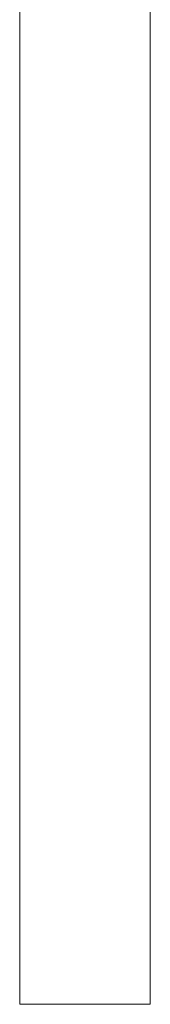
# Model space of a CAD drawing. Header units: metres. Extents: x 3 to 43.5, y -74 to -48.5.
# Tile 112 of 209: x 36.4096 to 36.5056, y -55.9691 to -55.2431. Entities that reach past the tile are written whole.
import ezdxf

# ---------------------------------------------------------------- set-up
doc = ezdxf.new("R2010")
doc.units = ezdxf.units.M
doc.layers.add('A-GENM', color=7, linetype='Continuous', lineweight=18)
doc.layers.add('E-LITE-EQPM', color=7, linetype='Continuous', lineweight=18)

# ---------------------------------------------------------------- blocks, each defined once
blk = doc.blocks.new('63_PHILIPS_Pacific LED_WT460C L700 - 1xLED23S_840 NB-V102-1PAV - FRIGORÍFICA')
at = {"layer": 'A-GENM', "color": 253, "true_color": 0xaaaaaa}
for p, q in [((-0.04802, -0.6), (-0.04802, 0.6)), ((-0.04802, -0.6), (-0.04802, 0.6)), ((0.04798, 0.6), (0.04798, -0.6)), ((0.04798, 0.6), (0.04798, -0.6)), ((0.04798, -0.6), (-0.04802, -0.6)), ((0.04798, -0.6), (-0.04802, -0.6))]:
    blk.add_line(p, q, dxfattribs=at)
blk = doc.blocks.new('4 GRE - ESCOLA DE CINEMA E AUDIOVISUAL CINE REX R07_rvt-1-1PAV - FRIGORÍFICA')
at = {"layer": 'E-LITE-EQPM', "color": 253, "lineweight": 18, "true_color": 0xaaaaaa}
blk.add_blockref('63_PHILIPS_Pacific LED_WT460C L700 - 1xLED23S_840 NB-V102-1PAV - FRIGORÍFICA', (36.45758, -55.36911), dxfattribs=at)

msp = doc.modelspace()

# ---------------------------------------------------------------- block references
at = {"lineweight": 5}
msp.add_blockref('4 GRE - ESCOLA DE CINEMA E AUDIOVISUAL CINE REX R07_rvt-1-1PAV - FRIGORÍFICA', (0, 0), dxfattribs=at)

doc.saveas('drawing.dxf')
